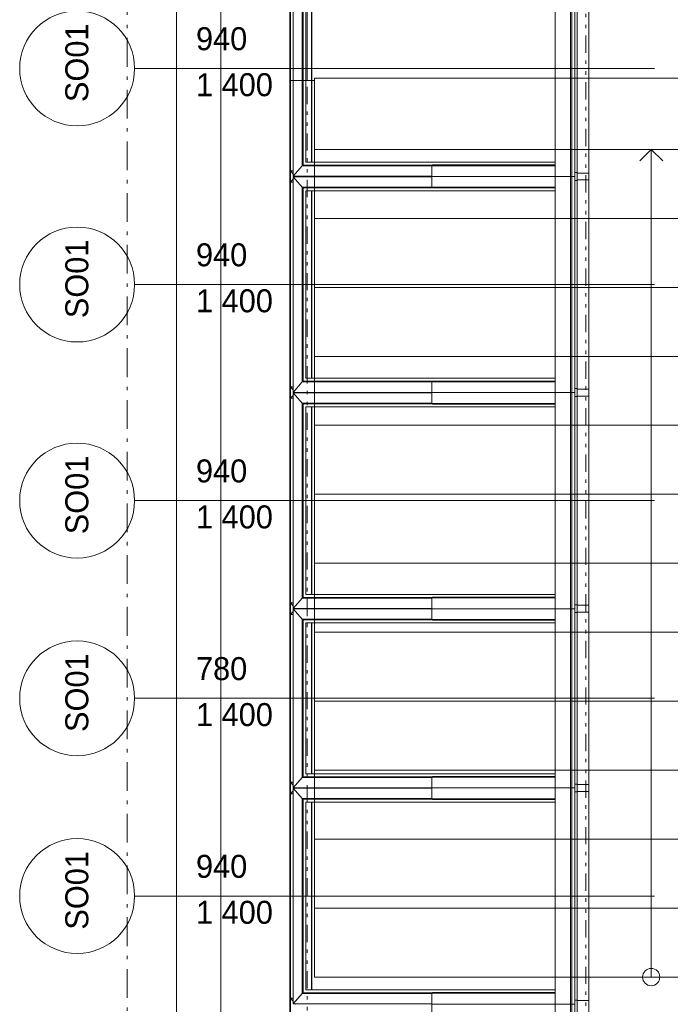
# Model space of a CAD drawing. Header units: millimetres. Extents: x -13540 to 53715, y -38110 to 10383.
# Tile 4 of 17: x -12182 to -9352, y -7089 to -2806. Entities that reach past the tile are written whole.
import ezdxf

# ---------------------------------------------------------------- set-up
doc = ezdxf.new("R2010")
doc.units = ezdxf.units.MM
doc.header["$MEASUREMENT"] = 0
doc.set_wipeout_variables(frame=1)
for name, pattern in [('Wipeout_Contour', [1000, 0, -1000]), ('Čerchovaná M', [225, 125, -42.5, 15, -42.5]), ('Čerchovaná se dvěma tečkami S', [202.5, 75, -32.5, 15, -32.5, 15, -32.5])]:
    doc.linetypes.add(name, pattern=pattern)
for name, color, linetype in [('02_Desky', 7, 'Continuous'), ('03_Krov', 7, 'Continuous'), ('Nové_01_Zóny.dispozice', 7, 'Continuous'), ('Nové_02_Zdi VNĚJŠÍ - nosné.obálka', 7, 'Continuous'), ('Nové_03_Střecha.3D', 7, 'Continuous'), ('Nové_04_Schodiště', 7, 'Continuous'), ('Nové_05_Podlahy', 7, 'Continuous'), ('Nové_Konstrukce – Dělicí čáry vrstev', 7, 'Continuous'), ('Nové_Otvory – Střešní okna', 7, 'Continuous'), ('Nové_Výplně - Povrchové', 7, 'Continuous')]:
    doc.layers.add(name, color=color, linetype=linetype)

msp = doc.modelspace()

# ---------------------------------------------------------------- linework, layer by layer
at = {"layer": '02_Desky', "color": 251, "linetype": 'Continuous', "lineweight": 0, "flags": 128}
msp.add_lwpolyline([(20150, -292.5), (15050, -292.5), (15050, 0), (10250, 0), (10250, -292.5), (5200, -292.5), (5200, 0), (-700, 0), (-700, 9310), (-10900, 9310), (-10900, -667.5), (-10932.5, -667.5), (-10932.5, -3070), (-7970, -3070), (-4900, -3070), (-4900, -11037.5), (-11600, -11037.5), (-11600, -37870), (0.5, -37870), (-0.2, -10922.5), (52900, -10922.5)], dxfattribs=at)
at = {"layer": '03_Krov', "color": 251, "linetype": 'Čerchovaná M', "lineweight": 0, "flags": 128}
for points in [[(-11715, -38110), (-11715, 10100)], [(-11307.5, 0), (-11307.5, -11470)]]:
    msp.add_lwpolyline(points, dxfattribs=at)
at = {"layer": 'Nové_01_Zóny.dispozice', "color": 251, "linetype": 'Continuous', "lineweight": 0, "flags": 128}
msp.add_lwpolyline([(-11007.5, -592.5), (-11007.5, -10922.5), (-4900, -10922.5), (-4900, -667.5), (-4900, 147.5), (-7700, 147.5), (-7700, -592.5)], close=True, dxfattribs=at)
at = {"layer": 'Nové_02_Zdi VNĚJŠÍ - nosné.obálka', "color": 251, "linetype": 'Continuous', "lineweight": 0, "flags": 128}
for points in [[(-11500, -292.5), (-11500, -11222.5)], [(-11007.5, -10922.5), (-11007.5, -592.5)]]:
    msp.add_lwpolyline(points, dxfattribs=at)
at = {"layer": 'Nové_03_Střecha.3D', "color": 251, "linetype": 'Čerchovaná M', "lineweight": 0, "flags": 128}
msp.add_lwpolyline([(-11500, -11470), (-11500, 0)], dxfattribs=at)
at = {"layer": 'Nové_04_Schodiště', "color": 251, "linetype": 'Continuous', "lineweight": 0}
for p, q in [((-7970, -3070), (-10900, -3070)), ((-10900, -3070), (-10900, -6970)), ((-10900, -6970), (-7970, -6970))]:
    msp.add_line(p, q, dxfattribs=at)
at = {"layer": 'Nové_05_Podlahy', "color": 251, "linetype": 'Continuous', "lineweight": 0, "flags": 128}
msp.add_lwpolyline([(-11007.5, -3070), (-7970, -3070), (-7970, -2920), (-4900, -2920), (-4900, -2887.5), (-4700, -2887.5), (-4700, -1187.5), (-4900, -1187.5), (-4900, 147.5), (-4950, 147.5), (-4950, 232.5), (-5830, 232.5), (-5830, 147.5), (-6530, 147.5), (-7510, 147.5), (-7700, 147.5), (-7700, -592.5), (-11007.5, -592.5)], close=True, dxfattribs=at)
at = {"layer": 'Nové_Konstrukce – Dělicí čáry vrstev', "color": 251, "linetype": 'Continuous', "lineweight": 0}
msp.add_line((-11307.5, -592.5), (-11307.5, -10922.5), dxfattribs=at)
at = {"layer": 'Nové_Otvory – Střešní okna', "color": 251, "linetype": 'Continuous', "lineweight": 0}
msp.add_line((-11682.5, -3017.5), (-9420.1, -3017.5), dxfattribs=at)
at = {"layer": 'Nové_Otvory – Střešní okna', "color": 251, "linetype": 'Continuous', "lineweight": 0, "flags": 128}
for points in [[(-11004.3, -3462.5), (-11004.3, -2522.5)], [(-10993.1, -3486.5), (-10993.1, -2548.5)], [(-10954.2, -3441.5), (-10954.2, -2593.5)], [(-10949.1, -3438.5), (-10949.1, -2596.5)], [(-10938.3, -3425.5), (-10938.3, -2609.5)], [(-11004.3, -4402.5), (-11004.3, -3462.5)], [(-11004.3, -3462.5), (-10993.1, -3462.5)], [(-11004.3, -3462.5), (-10993.1, -3475.3)], [(-10954.2, -3441.5), (-10993.1, -3486.5)], [(-10949.1, -3438.5), (-10954.2, -3441.5)], [(-10993.1, -3499.7), (-11004.3, -3512.5)], [(-10993.1, -4426.5), (-10993.1, -3488.5)], [(-10993.1, -3488.5), (-10954.2, -3533.5)], [(-10981.7, -3486.5), (-10983.5, -3488.5)], [(-10983.5, -3486.5), (-10981.7, -3488.5)], [(-11004.3, -3512.5), (-10993.1, -3512.5)], [(-10954.2, -4381.5), (-10954.2, -3533.5)], [(-10954.2, -3533.5), (-10949.1, -3536.5)], [(-10949.1, -4378.5), (-10949.1, -3536.5)], [(-10938.3, -4365.5), (-10938.3, -3549.5)], [(-11004.3, -5342.5), (-11004.3, -4402.5)], [(-11004.3, -4402.5), (-10993.1, -4402.5)], [(-11004.3, -4402.5), (-10993.1, -4415.3)], [(-10954.2, -4381.5), (-10993.1, -4426.5)], [(-10949.1, -4378.5), (-10954.2, -4381.5)], [(-10993.1, -4439.7), (-11004.3, -4452.5)], [(-11004.3, -4452.5), (-10993.1, -4452.5)], [(-10993.1, -5366.5), (-10993.1, -4428.5)], [(-10993.1, -4428.5), (-10954.2, -4473.5)], [(-10981.7, -4426.5), (-10983.5, -4428.5)], [(-10983.5, -4426.5), (-10981.7, -4428.5)], [(-10954.2, -5321.5), (-10954.2, -4473.5)], [(-10954.2, -4473.5), (-10949.1, -4476.5)], [(-10949.1, -5318.5), (-10949.1, -4476.5)], [(-10938.3, -5305.5), (-10938.3, -4489.5)], [(-11004.3, -6172.5), (-11004.3, -5342.5)], [(-11004.3, -5342.5), (-10993.1, -5342.5)], [(-11004.3, -5342.5), (-10993.1, -5355.3)], [(-10954.2, -5321.5), (-10993.1, -5366.5)], [(-10949.1, -5318.5), (-10954.2, -5321.5)], [(-10993.1, -5379.7), (-11004.3, -5392.5)], [(-11004.3, -5392.5), (-10993.1, -5392.5)], [(-10993.1, -6146.5), (-10993.1, -5368.5)], [(-10993.1, -5368.5), (-10954.2, -5413.5)], [(-10981.7, -5366.5), (-10983.5, -5368.5)], [(-10983.5, -5366.5), (-10981.7, -5368.5)], [(-10954.2, -6101.5), (-10954.2, -5413.5)], [(-10954.2, -5413.5), (-10949.1, -5416.5)], [(-10949.1, -6098.5), (-10949.1, -5416.5)], [(-10938.3, -6085.5), (-10938.3, -5429.5)], [(-11004.3, -6122.5), (-10993.1, -6122.5)], [(-11004.3, -6122.5), (-10993.1, -6135.3)], [(-10954.2, -6101.5), (-10993.1, -6146.5)], [(-10949.1, -6098.5), (-10954.2, -6101.5)], [(-10993.1, -6159.7), (-11004.3, -6172.5)], [(-10993.1, -7086.5), (-10993.1, -6148.5)], [(-10993.1, -6148.5), (-10954.2, -6193.5)], [(-10983.5, -6146.5), (-10981.7, -6148.5)], [(-10981.7, -6146.5), (-10983.5, -6148.5)], [(-11004.3, -7062.5), (-11004.3, -6172.5)], [(-11004.3, -6172.5), (-10993.1, -6172.5)], [(-10954.2, -7041.5), (-10954.2, -6193.5)], [(-10954.2, -6193.5), (-10949.1, -6196.5)], [(-10949.1, -7038.5), (-10949.1, -6196.5)], [(-10938.3, -7025.5), (-10938.3, -6209.5)], [(-11004.3, -8002.5), (-11004.3, -7062.5)], [(-11004.3, -7062.5), (-10993.1, -7062.5)], [(-11004.3, -7062.5), (-10993.1, -7075.3)], [(-10954.2, -7041.5), (-10993.1, -7086.5)], [(-10949.1, -7038.5), (-10954.2, -7041.5)], [(-10954.2, -7041.5), (-10389.3, -7041.5)], [(-10949.1, -7038.5), (-10386.6, -7038.5)], [(-9852.8, -7025.5), (-10938.3, -7025.5)], [(-10385.3, -7037.5), (-10389.3, -7040.5)], [(-10389.3, -7040.5), (-10389.3, -7087.5)], [(-10389.3, -7040.5), (-9852.8, -7040.5)], [(-10385.3, -7037.5), (-9852.8, -7037.5)], [(-10993.1, -7086.5), (-10389.3, -7086.5)], [(-10981.7, -7086.5), (-10983.5, -7088.5)], [(-10983.5, -7086.5), (-10981.7, -7088.5)], [(-10389.3, -7134.5), (-10389.3, -7087.5)], [(-10389.3, -7087.5), (-9852.8, -7087.5)], [(-9852.8, -8027.5), (-9852.8, -7087.5)], [(-9852.8, -7087.5), (-9809.5, -7087.5), (-9786.2, -7087.5)], [(-9786.2, -8027.5), (-9786.2, -7087.5)], [(-9786.2, -7087.5), (-9781, -7087.5)], [(-9781, -8027.5), (-9781, -7087.5)], [(-9781, -7087.5), (-9767.6, -7087.5)], [(-9757.2, -7070.5), (-9767.6, -7070.5)], [(-9767.6, -8027.5), (-9767.6, -7087.5)], [(-9757.2, -7072.5), (-9757.1, -7072.5)], [(-9757.1, -7072.5), (-9757.2, -7072.7)], [(-9757.2, -8027.5), (-9757.2, -7087.5)], [(-9707.1, -7072.5), (-9757.1, -7072.5)], [(-9757.1, -8012.5), (-9757.1, -7072.5)], [(-9707.1, -8012.5), (-9707.1, -7072.5)]]:
    msp.add_lwpolyline(points, dxfattribs=at)
for points in [[(-11932.5, -2767.5, 1), (-11932.5, -3267.5, 1)], [(-11932.5, -3707.5, 1), (-11932.5, -4207.5, 1)], [(-11932.5, -4647.5, 1), (-11932.5, -5147.5, 1)], [(-11932.5, -5507.5, 1), (-11932.5, -6007.5, 1)], [(-11932.5, -6367.5, 1), (-11932.5, -6867.5, 1)]]:
    msp.add_lwpolyline(points, format="xyb", close=True, dxfattribs=at)

# ---------------------------------------------------------------- texts
at = {"layer": 'Nové_Otvory – Střešní okna', "color": 251, "lineweight": 0, "char_height": 100, "attachment_point": 7, "rotation": 90}
for insert in [(-11882.5, -3163.9), (-11882.5, -4103.9), (-11882.5, -5043.9), (-11882.5, -5903.9), (-11882.5, -6763.9)]:
    msp.add_mtext('\\A1;\\pt0;SO01', dxfattribs=dict(at, insert=insert))
at = {"layer": 'Nové_Otvory – Střešní okna', "color": 251, "lineweight": 0, "char_height": 100, "attachment_point": 7}
for s, insert in [('\\A1;\\pt0;940{\\H0.66x;\\S^  ;}', (-11415.6, -2967.5)), ('\\A1;\\pt0;1\\~400{\\H0.66x;\\S^  ;}', (-11415.6, -3167.5)), ('\\A1;\\pt0;940{\\H0.66x;\\S^  ;}', (-11415.6, -3907.5)), ('\\A1;\\pt0;1\\~400{\\H0.66x;\\S^  ;}', (-11415.6, -4107.5)), ('\\A1;\\pt0;940{\\H0.66x;\\S^  ;}', (-11415.6, -4847.5)), ('\\A1;\\pt0;1\\~400{\\H0.66x;\\S^  ;}', (-11415.6, -5047.5)), ('\\A1;\\pt0;780{\\H0.66x;\\S^  ;}', (-11415.6, -5707.5)), ('\\A1;\\pt0;1\\~400{\\H0.66x;\\S^  ;}', (-11415.6, -5907.5)), ('\\A1;\\pt0;940{\\H0.66x;\\S^  ;}', (-11415.6, -6567.5)), ('\\A1;\\pt0;1\\~400{\\H0.66x;\\S^  ;}', (-11415.6, -6767.5))]:
    msp.add_mtext(s, dxfattribs=dict(at, insert=insert))

# ---------------------------------------------------------------- next in the draw order: wipeouts: each hides what was drawn before it
at = {"color": 251, "linetype": 'Wipeout_Contour', "lineweight": 0, "ltscale": 46697.267443}
msp.add_wipeout([(-7970, -6670), (-10900, -6670), (-10900, -6970), (-7970, -6970)], dxfattribs=at).dxf.layer = 'Nové_Výplně - Povrchové'

# ---------------------------------------------------------------- next in the draw order: linework, layer by layer
at = {"layer": 'Nové_04_Schodiště', "color": 251, "linetype": 'Continuous', "lineweight": 0}
for p, q in [((-7970, -6670), (-10900, -6670)), ((-10900, -6670), (-10900, -6970)), ((-10900, -6970), (-7970, -6970))]:
    msp.add_line(p, q, dxfattribs=at)
at = {"layer": 'Nové_04_Schodiště', "color": 251, "linetype": 'Continuous', "lineweight": 0, "flags": 128}
msp.add_lwpolyline([(-9397.5, -6970, 1), (-9472.5, -6970, 1)], format="xyb", close=True, dxfattribs=at)

# ---------------------------------------------------------------- next in the draw order: wipeouts: each hides what was drawn before it
at = {"color": 251, "linetype": 'Wipeout_Contour', "lineweight": 0, "ltscale": 45999.175459}
msp.add_wipeout([(-7970, -6370), (-10900, -6370), (-10900, -6670), (-7970, -6670)], dxfattribs=at).dxf.layer = 'Nové_Výplně - Povrchové'

# ---------------------------------------------------------------- next in the draw order: linework, layer by layer
at = {"layer": 'Nové_04_Schodiště', "color": 251, "linetype": 'Continuous', "lineweight": 0}
for p, q in [((-7970, -6370), (-10900, -6370)), ((-10900, -6370), (-10900, -6670)), ((-10900, -6670), (-7970, -6670)), ((-9435, -6970), (-9435, -6670))]:
    msp.add_line(p, q, dxfattribs=at)
at = {"layer": 'Nové_Otvory – Střešní okna', "color": 251, "linetype": 'Continuous', "lineweight": 0}
msp.add_line((-11682.5, -6617.5), (-9420.1, -6617.5), dxfattribs=at)

# ---------------------------------------------------------------- next in the draw order: wipeouts: each hides what was drawn before it
at = {"color": 251, "linetype": 'Wipeout_Contour', "lineweight": 0, "ltscale": 45322.000151}
msp.add_wipeout([(-7970, -6070), (-10900, -6070), (-10900, -6370), (-7970, -6370)], dxfattribs=at).dxf.layer = 'Nové_Výplně - Povrchové'

# ---------------------------------------------------------------- next in the draw order: linework, layer by layer
at = {"layer": 'Nové_04_Schodiště', "color": 251, "linetype": 'Continuous', "lineweight": 0}
for p, q in [((-7970, -6070), (-10900, -6070)), ((-10900, -6070), (-10900, -6370)), ((-10900, -6370), (-7970, -6370))]:
    msp.add_line(p, q, dxfattribs=at)
at = {"layer": 'Nové_Otvory – Střešní okna', "color": 251, "linetype": 'Continuous', "lineweight": 0, "flags": 128}
for points in [[(-10954.2, -6101.5), (-10389.3, -6101.5)], [(-10949.1, -6098.5), (-10386.6, -6098.5)], [(-10385.3, -6097.5), (-10389.3, -6100.5)], [(-10389.3, -6100.5), (-10389.3, -6147.5)], [(-10389.3, -6100.5), (-9852.8, -6100.5)], [(-10385.3, -6097.5), (-9852.8, -6097.5)], [(-10993.1, -6146.5), (-10389.3, -6146.5)], [(-10993.1, -6148.5), (-10389.3, -6148.5)], [(-10389.3, -6194.5), (-10389.3, -6147.5)], [(-10389.3, -6147.5), (-9852.8, -6147.5)], [(-9852.8, -7087.5), (-9852.8, -6147.5)], [(-9852.8, -6147.5), (-9809.5, -6147.5), (-9786.2, -6147.5)], [(-9786.2, -7087.5), (-9786.2, -6147.5)], [(-9786.2, -6147.5), (-9781, -6147.5)], [(-9781, -7087.5), (-9781, -6147.5)], [(-9781, -6147.5), (-9767.6, -6147.5)], [(-9757.2, -6130.5), (-9767.6, -6130.5)], [(-9767.6, -7087.5), (-9767.6, -6147.5)], [(-9757.2, -6164.5), (-9767.6, -6164.5)], [(-9757.2, -6132.5), (-9757.1, -6132.5)], [(-9757.1, -6132.5), (-9757.2, -6132.7)], [(-9757.2, -7087.5), (-9757.2, -6147.5)], [(-9757.1, -6162.5), (-9757.2, -6162.3)], [(-9757.2, -6162.5), (-9757.1, -6162.5)], [(-9707.1, -6132.5), (-9757.1, -6132.5)], [(-9757.1, -7072.5), (-9757.1, -6162.5)], [(-9707.1, -6162.5), (-9757.1, -6162.5)], [(-9707.1, -7072.5), (-9707.1, -6162.5)], [(-10954.2, -6193.5), (-10389.3, -6193.5)], [(-10949.1, -6196.5), (-10386.6, -6196.5)], [(-9852.8, -6209.5), (-10938.3, -6209.5)], [(-10913.3, -7025.5), (-10913.3, -6209.5)], [(-10910.8, -7025.5), (-10910.8, -6209.5)], [(-10385.3, -6197.5), (-10389.3, -6194.5)], [(-10389.3, -6194.5), (-9852.8, -6194.5)], [(-10385.3, -6197.5), (-9852.8, -6197.5)]]:
    msp.add_lwpolyline(points, dxfattribs=at)

# ---------------------------------------------------------------- next in the draw order: wipeouts: each hides what was drawn before it
at = {"color": 251, "linetype": 'Wipeout_Contour', "lineweight": 0, "ltscale": 44666.716213}
msp.add_wipeout([(-7970, -5770), (-10900, -5770), (-10900, -6070), (-7970, -6070)], dxfattribs=at).dxf.layer = 'Nové_Výplně - Povrchové'

# ---------------------------------------------------------------- next in the draw order: linework, layer by layer
at = {"layer": 'Nové_04_Schodiště', "color": 251, "linetype": 'Continuous', "lineweight": 0}
for p, q in [((-7970, -5770), (-10900, -5770)), ((-10900, -5770), (-10900, -6070)), ((-10900, -6070), (-7970, -6070))]:
    msp.add_line(p, q, dxfattribs=at)
at = {"layer": 'Nové_Otvory – Střešní okna', "color": 251, "linetype": 'Continuous', "lineweight": 0, "flags": 128}
msp.add_lwpolyline([(-9852.8, -6085.5), (-10938.3, -6085.5)], dxfattribs=at)

# ---------------------------------------------------------------- next in the draw order: wipeouts: each hides what was drawn before it
at = {"color": 251, "linetype": 'Wipeout_Contour', "lineweight": 0, "ltscale": 44034.328458}
msp.add_wipeout([(-7970, -5470), (-10900, -5470), (-10900, -5770), (-7970, -5770)], dxfattribs=at).dxf.layer = 'Nové_Výplně - Povrchové'

# ---------------------------------------------------------------- next in the draw order: linework, layer by layer
at = {"layer": 'Nové_04_Schodiště', "color": 251, "linetype": 'Continuous', "lineweight": 0}
for p, q in [((-7970, -5470), (-10900, -5470)), ((-10900, -5470), (-10900, -5770)), ((-10900, -5770), (-7970, -5770))]:
    msp.add_line(p, q, dxfattribs=at)
at = {"layer": 'Nové_Otvory – Střešní okna', "color": 251, "linetype": 'Continuous', "lineweight": 0}
msp.add_line((-11682.5, -5757.5), (-9420.1, -5757.5), dxfattribs=at)

# ---------------------------------------------------------------- next in the draw order: wipeouts: each hides what was drawn before it
at = {"color": 251, "linetype": 'Wipeout_Contour', "lineweight": 0, "ltscale": 43425.869105}
msp.add_wipeout([(-7970, -5170), (-10900, -5170), (-10900, -5470), (-7970, -5470)], dxfattribs=at).dxf.layer = 'Nové_Výplně - Povrchové'

# ---------------------------------------------------------------- next in the draw order: linework, layer by layer
at = {"layer": 'Nové_04_Schodiště', "color": 251, "linetype": 'Continuous', "lineweight": 0}
for p, q in [((-7970, -5170), (-10900, -5170)), ((-10900, -5170), (-10900, -5470)), ((-10900, -5470), (-7970, -5470))]:
    msp.add_line(p, q, dxfattribs=at)
at = {"layer": 'Nové_Otvory – Střešní okna', "color": 251, "linetype": 'Continuous', "lineweight": 0, "flags": 128}
for points in [[(-9852.8, -5305.5), (-10938.3, -5305.5)], [(-10954.2, -5321.5), (-10389.3, -5321.5)], [(-10949.1, -5318.5), (-10386.6, -5318.5)], [(-10385.3, -5317.5), (-10389.3, -5320.5)], [(-10389.3, -5320.5), (-10389.3, -5367.5)], [(-10389.3, -5320.5), (-9852.8, -5320.5)], [(-10385.3, -5317.5), (-9852.8, -5317.5)], [(-9757.2, -5350.5), (-9767.6, -5350.5)], [(-9757.2, -5352.5), (-9757.1, -5352.5)], [(-9757.1, -5352.5), (-9757.2, -5352.7)], [(-9707.1, -5352.5), (-9757.1, -5352.5)], [(-9757.1, -6162.5), (-9757.1, -5352.5)], [(-9707.1, -6162.5), (-9707.1, -5352.5)], [(-10993.1, -5366.5), (-10389.3, -5366.5)], [(-10993.1, -5368.5), (-10389.3, -5368.5)], [(-10389.3, -5414.5), (-10389.3, -5367.5)], [(-10389.3, -5367.5), (-9852.8, -5367.5)], [(-9852.8, -6147.5), (-9852.8, -5367.5)], [(-9852.8, -5367.5), (-9809.5, -5367.5), (-9786.2, -5367.5)], [(-9786.2, -6147.5), (-9786.2, -5367.5)], [(-9786.2, -5367.5), (-9781, -5367.5)], [(-9781, -6147.5), (-9781, -5367.5)], [(-9781, -5367.5), (-9767.6, -5367.5)], [(-9767.6, -6147.5), (-9767.6, -5367.5)], [(-9757.2, -5384.5), (-9767.6, -5384.5)], [(-9757.2, -6147.5), (-9757.2, -5367.5)], [(-9757.1, -5382.5), (-9757.2, -5382.3)], [(-9757.2, -5382.5), (-9757.1, -5382.5)], [(-9707.1, -5382.5), (-9757.1, -5382.5)], [(-10954.2, -5413.5), (-10389.3, -5413.5)], [(-10949.1, -5416.5), (-10386.6, -5416.5)], [(-9852.8, -5429.5), (-10938.3, -5429.5)], [(-10913.3, -6085.5), (-10913.3, -5429.5)], [(-10910.8, -6085.5), (-10910.8, -5429.5)], [(-10385.3, -5417.5), (-10389.3, -5414.5)], [(-10389.3, -5414.5), (-9852.8, -5414.5)], [(-10385.3, -5417.5), (-9852.8, -5417.5)]]:
    msp.add_lwpolyline(points, dxfattribs=at)

# ---------------------------------------------------------------- next in the draw order: wipeouts: each hides what was drawn before it
at = {"color": 251, "linetype": 'Wipeout_Contour', "lineweight": 0, "ltscale": 42842.394277}
msp.add_wipeout([(-7970, -4870), (-10900, -4870), (-10900, -5170), (-7970, -5170)], dxfattribs=at).dxf.layer = 'Nové_Výplně - Povrchové'

# ---------------------------------------------------------------- next in the draw order: linework, layer by layer
at = {"layer": 'Nové_04_Schodiště', "color": 251, "linetype": 'Continuous', "lineweight": 0}
for p, q in [((-7970, -4870), (-10900, -4870)), ((-10900, -4870), (-10900, -5170)), ((-10900, -5170), (-7970, -5170))]:
    msp.add_line(p, q, dxfattribs=at)
at = {"layer": 'Nové_Otvory – Střešní okna', "color": 251, "linetype": 'Continuous', "lineweight": 0}
msp.add_line((-11682.5, -4897.5), (-9420.1, -4897.5), dxfattribs=at)

# ---------------------------------------------------------------- next in the draw order: wipeouts: each hides what was drawn before it
at = {"color": 251, "linetype": 'Wipeout_Contour', "lineweight": 0, "ltscale": 42284.979672}
msp.add_wipeout([(-7970, -4570), (-10900, -4570), (-10900, -4870), (-7970, -4870)], dxfattribs=at).dxf.layer = 'Nové_Výplně - Povrchové'

# ---------------------------------------------------------------- next in the draw order: linework, layer by layer
at = {"layer": 'Nové_04_Schodiště', "color": 251, "linetype": 'Continuous', "lineweight": 0}
for p, q in [((-7970, -4570), (-10900, -4570)), ((-10900, -4570), (-10900, -4870)), ((-10900, -4870), (-7970, -4870))]:
    msp.add_line(p, q, dxfattribs=at)

# ---------------------------------------------------------------- next in the draw order: wipeouts: each hides what was drawn before it
at = {"color": 251, "linetype": 'Wipeout_Contour', "lineweight": 0, "ltscale": 41754.715286}
msp.add_wipeout([(-7970, -4270), (-10900, -4270), (-10900, -4570), (-7970, -4570)], dxfattribs=at).dxf.layer = 'Nové_Výplně - Povrchové'

# ---------------------------------------------------------------- next in the draw order: linework, layer by layer
at = {"layer": 'Nové_04_Schodiště', "color": 251, "linetype": 'Continuous', "lineweight": 0}
for p, q in [((-7970, -4270), (-10900, -4270)), ((-10900, -4270), (-10900, -4570)), ((-10900, -4570), (-7970, -4570))]:
    msp.add_line(p, q, dxfattribs=at)
at = {"layer": 'Nové_Otvory – Střešní okna', "color": 251, "linetype": 'Continuous', "lineweight": 0, "flags": 128}
for points in [[(-9852.8, -4365.5), (-10938.3, -4365.5)], [(-10954.2, -4381.5), (-10389.3, -4381.5)], [(-10949.1, -4378.5), (-10386.6, -4378.5)], [(-10385.3, -4377.5), (-10389.3, -4380.5)], [(-10389.3, -4380.5), (-10389.3, -4427.5)], [(-10389.3, -4380.5), (-9852.8, -4380.5)], [(-10385.3, -4377.5), (-9852.8, -4377.5)], [(-9757.2, -4410.5), (-9767.6, -4410.5)], [(-10993.1, -4426.5), (-10389.3, -4426.5)], [(-10993.1, -4428.5), (-10389.3, -4428.5)], [(-10389.3, -4474.5), (-10389.3, -4427.5)], [(-10389.3, -4427.5), (-9852.8, -4427.5)], [(-9852.8, -5367.5), (-9852.8, -4427.5)], [(-9852.8, -4427.5), (-9809.5, -4427.5), (-9786.2, -4427.5)], [(-9786.2, -5367.5), (-9786.2, -4427.5)], [(-9786.2, -4427.5), (-9781, -4427.5)], [(-9781, -5367.5), (-9781, -4427.5)], [(-9781, -4427.5), (-9767.6, -4427.5)], [(-9767.6, -5367.5), (-9767.6, -4427.5)], [(-9757.2, -4444.5), (-9767.6, -4444.5)], [(-9757.2, -4412.5), (-9757.1, -4412.5)], [(-9757.1, -4412.5), (-9757.2, -4412.7)], [(-9757.2, -5367.5), (-9757.2, -4427.5)], [(-9757.1, -4442.5), (-9757.2, -4442.3)], [(-9757.2, -4442.5), (-9757.1, -4442.5)], [(-9707.1, -4412.5), (-9757.1, -4412.5)], [(-9757.1, -5352.5), (-9757.1, -4412.5)], [(-9707.1, -4442.5), (-9757.1, -4442.5)], [(-9707.1, -5352.5), (-9707.1, -4412.5)], [(-10954.2, -4473.5), (-10389.3, -4473.5)], [(-10949.1, -4476.5), (-10386.6, -4476.5)], [(-9852.8, -4489.5), (-10938.3, -4489.5)], [(-10913.3, -5305.5), (-10913.3, -4489.5)], [(-10910.8, -5305.5), (-10910.8, -4489.5)], [(-10385.3, -4477.5), (-10389.3, -4474.5)], [(-10389.3, -4474.5), (-9852.8, -4474.5)], [(-10385.3, -4477.5), (-9852.8, -4477.5)]]:
    msp.add_lwpolyline(points, dxfattribs=at)

# ---------------------------------------------------------------- next in the draw order: wipeouts: each hides what was drawn before it
at = {"color": 251, "linetype": 'Wipeout_Contour', "lineweight": 0, "ltscale": 41252.699181}
msp.add_wipeout([(-7970, -3970), (-10900, -3970), (-10900, -4270), (-7970, -4270)], dxfattribs=at).dxf.layer = 'Nové_Výplně - Povrchové'

# ---------------------------------------------------------------- next in the draw order: linework, layer by layer
at = {"layer": 'Nové_04_Schodiště', "color": 251, "linetype": 'Continuous', "lineweight": 0}
for p, q in [((-7970, -3970), (-10900, -3970)), ((-10900, -3970), (-10900, -4270)), ((-10900, -4270), (-7970, -4270))]:
    msp.add_line(p, q, dxfattribs=at)

# ---------------------------------------------------------------- next in the draw order: wipeouts: each hides what was drawn before it
at = {"color": 251, "linetype": 'Wipeout_Contour', "lineweight": 0, "ltscale": 40780.030214}
msp.add_wipeout([(-7970, -3670), (-10900, -3670), (-10900, -3970), (-7970, -3970)], dxfattribs=at).dxf.layer = 'Nové_Výplně - Povrchové'

# ---------------------------------------------------------------- next in the draw order: linework, layer by layer
at = {"layer": 'Nové_04_Schodiště', "color": 251, "linetype": 'Continuous', "lineweight": 0}
for p, q in [((-7970, -3670), (-10900, -3670)), ((-10900, -3670), (-10900, -3970)), ((-10900, -3970), (-7970, -3970))]:
    msp.add_line(p, q, dxfattribs=at)
at = {"layer": 'Nové_Otvory – Střešní okna', "color": 251, "linetype": 'Continuous', "lineweight": 0}
msp.add_line((-11682.5, -3957.5), (-9420.1, -3957.5), dxfattribs=at)

# ---------------------------------------------------------------- next in the draw order: wipeouts: each hides what was drawn before it
at = {"color": 251, "linetype": 'Wipeout_Contour', "lineweight": 0, "ltscale": 40337.799756}
msp.add_wipeout([(-7970, -3370), (-10900, -3370), (-10900, -3670), (-7970, -3670)], dxfattribs=at).dxf.layer = 'Nové_Výplně - Povrchové'

# ---------------------------------------------------------------- next in the draw order: linework, layer by layer
at = {"layer": 'Nové_04_Schodiště', "color": 251, "linetype": 'Continuous', "lineweight": 0}
for p, q in [((-7970, -3370), (-10900, -3370)), ((-10900, -3370), (-10900, -3670)), ((-10900, -3670), (-7970, -3670))]:
    msp.add_line(p, q, dxfattribs=at)
at = {"layer": 'Nové_Otvory – Střešní okna', "color": 251, "linetype": 'Continuous', "lineweight": 0, "flags": 128}
for points in [[(-9852.8, -3425.5), (-10938.3, -3425.5)], [(-10954.2, -3441.5), (-10389.3, -3441.5)], [(-10949.1, -3438.5), (-10386.6, -3438.5)], [(-10385.3, -3437.5), (-10389.3, -3440.5)], [(-10389.3, -3440.5), (-10389.3, -3487.5)], [(-10389.3, -3440.5), (-9852.8, -3440.5)], [(-10385.3, -3437.5), (-9852.8, -3437.5)], [(-10993.1, -3486.5), (-10389.3, -3486.5)], [(-10993.1, -3488.5), (-10389.3, -3488.5)], [(-10389.3, -3534.5), (-10389.3, -3487.5)], [(-10389.3, -3487.5), (-9852.8, -3487.5)], [(-9852.8, -4427.5), (-9852.8, -3487.5)], [(-9852.8, -3487.5), (-9809.5, -3487.5), (-9786.2, -3487.5)], [(-9786.2, -4427.5), (-9786.2, -3487.5)], [(-9786.2, -3487.5), (-9781, -3487.5)], [(-9781, -4427.5), (-9781, -3487.5)], [(-9781, -3487.5), (-9767.6, -3487.5)], [(-9757.2, -3470.5), (-9767.6, -3470.5)], [(-9767.6, -4427.5), (-9767.6, -3487.5)], [(-9757.2, -3504.5), (-9767.6, -3504.5)], [(-9757.2, -3472.5), (-9757.1, -3472.5)], [(-9757.1, -3472.5), (-9757.2, -3472.7)], [(-9757.2, -4427.5), (-9757.2, -3487.5)], [(-9757.1, -3502.5), (-9757.2, -3502.3)], [(-9757.2, -3502.5), (-9757.1, -3502.5)], [(-9707.1, -3472.5), (-9757.1, -3472.5)], [(-9757.1, -4412.5), (-9757.1, -3472.5)], [(-9707.1, -3502.5), (-9757.1, -3502.5)], [(-9707.1, -4412.5), (-9707.1, -3472.5)], [(-10954.2, -3533.5), (-10389.3, -3533.5)], [(-10949.1, -3536.5), (-10386.6, -3536.5)], [(-9852.8, -3549.5), (-10938.3, -3549.5)], [(-10913.3, -4365.5), (-10913.3, -3549.5)], [(-10910.8, -4365.5), (-10910.8, -3549.5)], [(-10385.3, -3537.5), (-10389.3, -3534.5)], [(-10389.3, -3534.5), (-9852.8, -3534.5)], [(-10385.3, -3537.5), (-9852.8, -3537.5)]]:
    msp.add_lwpolyline(points, dxfattribs=at)

# ---------------------------------------------------------------- next in the draw order: wipeouts: each hides what was drawn before it
at = {"color": 251, "linetype": 'Wipeout_Contour', "lineweight": 0, "ltscale": 59785.394284}
msp.add_wipeout([(-10900, -3370), (-7970, -3370), (-7970, -3070), (-7970, -3060), (-10900, -3060), (-10900, -3070)], dxfattribs=at).dxf.layer = 'Nové_Výplně - Povrchové'

# ---------------------------------------------------------------- next in the draw order: linework, layer by layer
at = {"color": 251, "linetype": 'Čerchovaná se dvěma tečkami S', "lineweight": 0}
msp.add_lwpolyline([(-9720.1, -667.5), (-10932.5, -667.5), (-10932.5, -10847.5), (-9720.1, -10847.5)], close=True, dxfattribs=at)
at = {"layer": 'Nové_04_Schodiště', "color": 251, "linetype": 'Continuous', "lineweight": 0}
for p, q in [((-7970, -3060), (-10900, -3060)), ((-10900, -3060), (-10900, -3070)), ((-10900, -3070), (-10900, -3370)), ((-10900, -3370), (-7970, -3370)), ((-9435, -3370), (-9485, -3420)), ((-9435, -6670), (-9435, -3370)), ((-9385, -3420), (-9435, -3370))]:
    msp.add_line(p, q, dxfattribs=at)
at = {"layer": 'Nové_Otvory – Střešní okna', "color": 251, "linetype": 'Continuous', "lineweight": 0, "flags": 128}
for points in [[(-9852.8, -3487.5), (-9852.8, -2547.5)], [(-9786.2, -3487.5), (-9786.2, -2547.5)], [(-9781, -3487.5), (-9781, -2547.5)], [(-9767.6, -3487.5), (-9767.6, -2547.5)], [(-9757.2, -3487.5), (-9757.2, -2547.5)], [(-9757.1, -3472.5), (-9757.1, -2532.5)], [(-9707.1, -3472.5), (-9707.1, -2532.5)], [(-10913.3, -3425.5), (-10913.3, -2609.5)], [(-10910.8, -3425.5), (-10910.8, -2609.5)]]:
    msp.add_lwpolyline(points, dxfattribs=at)

doc.saveas('drawing.dxf')
